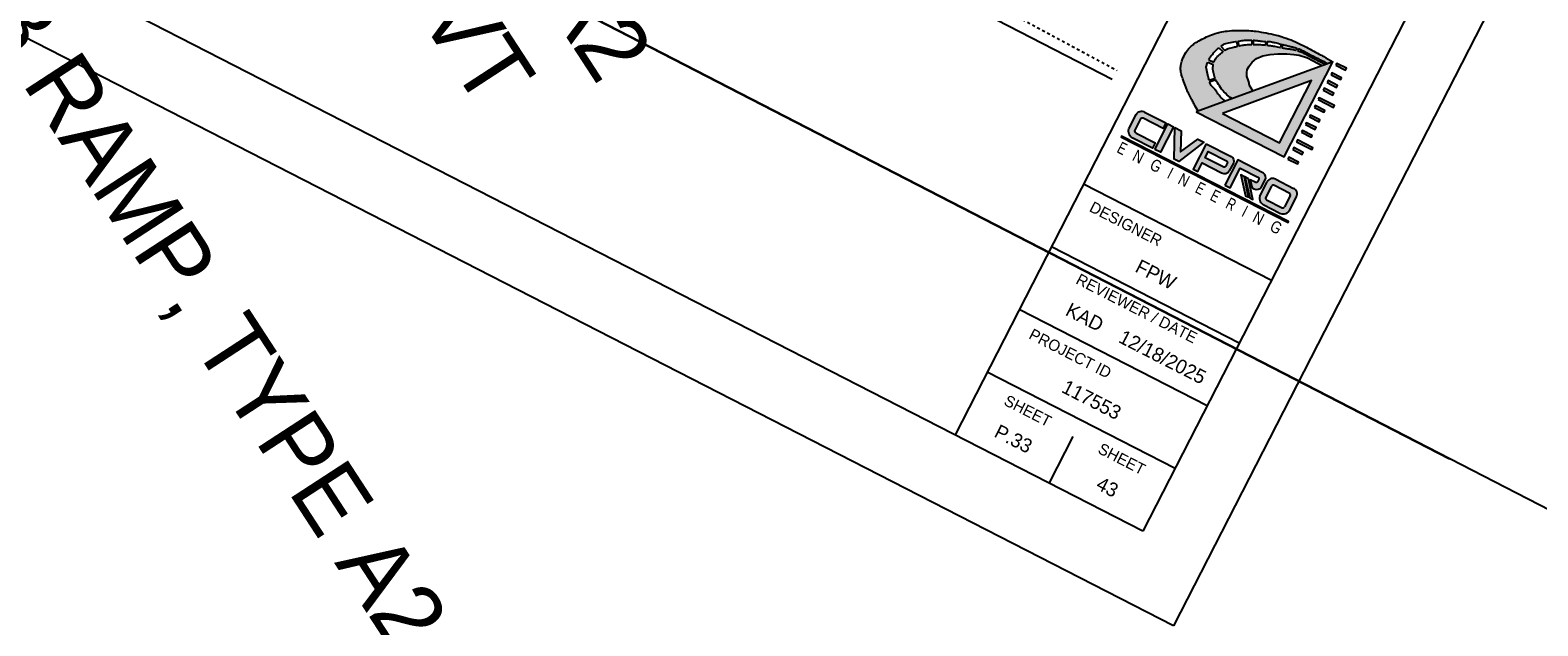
# Model space of a CAD drawing. Header units: feet. Extents: x 2248849 to 2249137, y 438386 to 438611.
# Tile 4 of 10: x 2248960 to 2249014, y 438386 to 438407. Entities that reach past the tile are written whole.
import ezdxf
from ezdxf import colors
from ezdxf.entities.mleader import LeaderData, LeaderLine
from ezdxf.enums import TextEntityAlignment as Align
from ezdxf.math import Vec2, Vec3

# ---------------------------------------------------------------- set-up
doc = ezdxf.new("R2010")
doc.units = ezdxf.units.FT
doc.header["$MEASUREMENT"] = 0
doc.linetypes.add('OhDOT_USTN5', pattern=[0.11, 0.055, -0.055])
doc.linetypes.add('rowex', pattern=[0])
for name, color, linetype in [('GE_P_CL_Text', 7, 'Continuous'), ('PV_X_Walk', 120, 'OhDOT_USTN5'), ('RW_X_Fee_RW', 6, 'rowex'), ('SH_Border', 7, 'Continuous'), ('SH_Data', 7, 'Continuous'), ('SHT_LOGO_BLACK', 7, 'Continuous'), ('SHT_LOGO_BLUE', 160, 'Continuous'), ('SHT_LOGO_GREY', 9, 'Continuous'), ('TX_P_20', 7, 'Continuous')]:
    doc.layers.add(name, color=color, linetype=linetype)
doc.styles.add('OHDOTSymbols', font='arial.ttf')
doc.styles.add('Slanted-Normal', font='font31.shx', dxfattribs={"height": 0.12})
doc.styles.get("Standard").update_dxf_attribs({"font": 'arial.ttf'})
doc.styles.add('Straight-Normal', font='font30.shx', dxfattribs={"height": 0.14})
doc.styles.add('Straight-Sub Title', font='font30.shx', dxfattribs={"height": 0.17})

msp = doc.modelspace()

# ---------------------------------------------------------------- hatches: boundary and pattern name
at = {"layer": 'SHT_LOGO_BLACK', "linetype": 'Continuous'}
h = msp.add_hatch(color=256, dxfattribs=at)
h.dxf.hatch_style = 1
h.paths.add_polyline_path([(2249001.857, 438404.917, -0.010054), (2249001.845, 438404.948), (2249002.063, 438405.025, 0.003974), (2249002.074, 438404.998, 0.040776), (2249002.091, 438404.964, 0.006066), (2249002.229, 438404.748, 0.061249), (2249002.406, 438404.54, 0.038297), (2249002.644, 438404.352), (2249003.386, 438404.624), (2249003.268, 438404.815), (2249003.242, 438404.945), (2249003.168, 438405.151), (2249003.164, 438405.269), (2249003.181, 438405.383), (2249003.247, 438405.5), (2249003.353, 438405.649), (2249003.512, 438405.778), (2249003.735, 438405.873), (2249003.999, 438405.923), (2249004.268, 438405.937), (2249004.59, 438405.94), (2249004.838, 438405.924), (2249005.029, 438405.89), (2249005.325, 438405.796), (2249005.707, 438405.6), (2249005.848, 438405.525), (2249005.958, 438405.565, -0.000418), (2249005.758, 438405.669, -0.000949), (2249005.651, 438405.725, -0.000351), (2249005.345, 438405.885, 0.00107), (2249005.244, 438405.938, 0.017555), (2249005.117, 438405.999, 0.017743), (2249004.987, 438406.05, 0.003592), (2249004.971, 438406.055), (2249004.99, 438406.132, -0.03869), (2249005.028, 438406.117, -0.000239), (2249005.053, 438406.104, 0.000026), (2249005.282, 438405.987, 0.000048), (2249005.623, 438405.812, 0.000037), (2249006.044, 438405.597), (2249006.218, 438405.66, 0.003624), (2249005.9, 438405.846, 0.007413), (2249005.742, 438405.933, 0.000904), (2249005.22, 438406.212, 0.00451), (2249005.115, 438406.266, 0.019073), (2249004.82, 438406.402, 0.017331), (2249004.487, 438406.527, 0.019514), (2249004.209, 438406.608, 0.015338), (2249003.85, 438406.687, 0.012204), (2249003.496, 438406.744, 0.017423), (2249003.245, 438406.769, 0.014015), (2249003.062, 438406.776, 0.009535), (2249002.792, 438406.774, 0.020378), (2249002.473, 438406.752, 0.02598), (2249002.225, 438406.711, 0.027565), (2249002.045, 438406.662, 0.018891), (2249001.791, 438406.566, 0.020789), (2249001.571, 438406.462, 0.020828), (2249001.36, 438406.34, 0.034599), (2249001.226, 438406.241, 0.032145), (2249001.097, 438406.117, 0.062269), (2249000.969, 438405.936, 0.050433), (2249000.866, 438405.683, 0.025118), (2249000.821, 438405.496, 0.057831), (2249000.815, 438405.412, 0.025804), (2249000.827, 438405.286, 0.04348), (2249000.844, 438405.213, 0.002738), (2249000.883, 438405.097, 0.002118), (2249000.936, 438404.948, 0.001598), (2249001.022, 438404.705, 0.006576), (2249001.044, 438404.647, 0.02396), (2249001.052, 438404.63, 0.001113), (2249001.236, 438404.269, 0.009085), (2249001.307, 438404.135, 0.004888), (2249001.436, 438403.91), (2249002.412, 438404.267, -0.03184), (2249002.29, 438404.353, -0.071165), (2249002.181, 438404.469, -0.016789), (2249002.105, 438404.586, 0.028454), (2249002.059, 438404.653, 0.050722), (2249001.969, 438404.748, -0.071433), (2249001.908, 438404.817, -0.049376)])
h.paths.add_polyline_path([(2249001.826, 438405.011, -0.010823), (2249001.817, 438405.046, -0.001747), (2249001.795, 438405.149, 0.001596), (2249001.771, 438405.261, 0.003876), (2249001.746, 438405.37, -0.006206), (2249001.731, 438405.438, -0.097322), (2249001.73, 438405.484, -0.038974), (2249001.76, 438405.596, -0.011737), (2249001.778, 438405.644), (2249001.977, 438405.565, 0.028633), (2249001.963, 438405.471, 0.056422), (2249001.965, 438405.389, 0.018655), (2249001.982, 438405.285, 0.019312), (2249002.007, 438405.187, 0.013666), (2249002.038, 438405.091, 0.001157), (2249002.041, 438405.083)], flags=16)
h.paths.add_polyline_path([(2249001.999, 438405.644), (2249001.817, 438405.729, -0.015908), (2249001.845, 438405.779, -0.022838), (2249001.905, 438405.869, -0.018474), (2249001.989, 438405.974, -0.026037), (2249002.084, 438406.075, -0.016666), (2249002.178, 438406.158), (2249002.325, 438406.018, 0.001651), (2249002.306, 438406.004, 0.015544), (2249002.209, 438405.927, 0.016487), (2249002.123, 438405.849, 0.075188), (2249002.041, 438405.741, 0.042887)], flags=16)
h.paths.add_polyline_path([(2249002.385, 438406.062), (2249002.246, 438406.212, -0.024038), (2249002.341, 438406.275, -0.06415), (2249002.42, 438406.309, -0.021969), (2249002.521, 438406.333, -0.008749), (2249002.777, 438406.378, -0.000355), (2249002.799, 438406.381), (2249002.834, 438406.209, 0.002531), (2249002.704, 438406.178, 0.006928), (2249002.51, 438406.128, 0.028635), (2249002.464, 438406.112, 0.053806), (2249002.435, 438406.096, 0.004266)], flags=16)
h.paths.add_polyline_path([(2249002.881, 438406.22), (2249002.845, 438406.388, -0.00319), (2249003.04, 438406.417, -0.013578), (2249003.123, 438406.426, -0.029845), (2249003.286, 438406.43, -0.004092), (2249003.341, 438406.428), (2249003.349, 438406.273, 0.013659), (2249003.142, 438406.265, 0.029225), (2249003.006, 438406.247, 0.009297), (2249002.913, 438406.228, 0.000639)], flags=16)
h.paths.add_polyline_path([(2249003.397, 438406.274), (2249003.389, 438406.425, -0.011307), (2249003.542, 438406.411, -0.010591), (2249003.661, 438406.396, 0.011749), (2249003.769, 438406.382, 0.016183), (2249003.843, 438406.376), (2249003.831, 438406.255, 0.017905), (2249003.653, 438406.269, 0.011223)], flags=16)
h.paths.add_polyline_path([(2249003.875, 438406.25), (2249003.89, 438406.375, 0.010824), (2249003.94, 438406.376, -0.05835), (2249004.049, 438406.368, -0.01154), (2249004.162, 438406.344, -0.00345), (2249004.387, 438406.289), (2249004.368, 438406.168, 0.012845), (2249004.148, 438406.212, 0.008036), (2249004.005, 438406.234, 0.004709)], flags=16)
h.paths.add_polyline_path([(2249004.417, 438406.158), (2249004.44, 438406.275, -0.000481), (2249004.587, 438406.237, 0.000864), (2249004.655, 438406.22, 0.00468), (2249004.762, 438406.193, -0.004072), (2249004.885, 438406.163, -0.008774), (2249004.943, 438406.147), (2249004.923, 438406.07, 0.005656), (2249004.897, 438406.077, 0.0202), (2249004.809, 438406.097, 0.019573), (2249004.69, 438406.114, -0.017067), (2249004.554, 438406.132, -0.007865)], flags=16)
h = msp.add_hatch(color=256, dxfattribs=at)
h.dxf.hatch_style = 1
h.paths.add_polyline_path([(2249004.625, 438402.207), (2249004.966, 438402.032), (2249004.999, 438402.098), (2249004.659, 438402.272)])
h.paths.add_polyline_path([(2249004.832, 438402.61), (2249004.798, 438402.544), (2249005.139, 438402.37), (2249005.172, 438402.435)])
h.paths.add_polyline_path([(2249005.483, 438402.54), (2249005.517, 438402.605), (2249004.973, 438402.884), (2249004.934, 438402.821)])
h.paths.add_polyline_path([(2249005.146, 438403.222), (2249005.112, 438403.156), (2249005.452, 438402.982), (2249005.486, 438403.047)])
h.paths.add_polyline_path([(2249005.252, 438403.429), (2249005.592, 438403.255), (2249005.626, 438403.32), (2249005.285, 438403.495)])
h.paths.add_polyline_path([(2249005.426, 438403.769), (2249005.393, 438403.704), (2249005.733, 438403.529), (2249005.766, 438403.595)])
h.paths.add_polyline_path([(2249005.599, 438404.107), (2249005.566, 438404.041), (2249005.906, 438403.867), (2249005.939, 438403.932)])
h.paths.add_polyline_path([(2249006.251, 438404.038), (2249006.284, 438404.103), (2249005.74, 438404.382), (2249005.701, 438404.319)])
h.paths.add_polyline_path([(2249006.22, 438404.48), (2249006.253, 438404.546), (2249005.913, 438404.72), (2249005.88, 438404.654)])
h.paths.add_polyline_path([(2249006.053, 438404.992), (2249006.019, 438404.926), (2249006.359, 438404.752), (2249006.393, 438404.818)])
h.paths.add_polyline_path([(2249006.499, 438405.025), (2249006.533, 438405.091), (2249006.193, 438405.265), (2249006.159, 438405.199)])
h.paths.add_polyline_path([(2249006.672, 438405.363), (2249006.706, 438405.428), (2249006.365, 438405.602), (2249006.332, 438405.537)])
at = {"layer": 'SHT_LOGO_BLUE'}
h = msp.add_hatch(color=256, dxfattribs=at)
h.dxf.hatch_style = 1
h.paths.add_polyline_path([(2248999.387, 438403.616, -0.44246), (2248999.491, 438403.655), (2249000.194, 438403.295), (2249000.291, 438403.486), (2248999.54, 438403.871, 0.436831), (2248999.237, 438403.786), (2248998.976, 438403.277, 0.355742), (2248999.119, 438402.952), (2248999.822, 438402.592), (2248999.918, 438402.779), (2248999.233, 438403.13, -0.466077), (2248999.19, 438403.232)])
h.paths.add_polyline_path([(2249000.56, 438403.353), (2249000.366, 438403.452), (2248999.902, 438402.547), (2249000.099, 438402.453)])
h.paths.add_polyline_path([(2249000.587, 438402.201), (2249000.751, 438402.117), (2249001.636, 438402.8), (2249001.426, 438402.908), (2249000.814, 438402.465), (2249000.832, 438403.21), (2249000.616, 438403.321)])
h.paths.add_polyline_path([(2249001.581, 438402.067), (2249002.272, 438401.713, 0.384335), (2249002.546, 438401.786), (2249002.69, 438402.06, 0.413942), (2249002.614, 438402.297), (2249001.729, 438402.75), (2249001.267, 438401.848), (2249001.427, 438401.767)])
h.paths.add_polyline_path([(2249001.688, 438402.253), (2249001.799, 438402.471), (2249002.441, 438402.142, -0.363757), (2249002.475, 438402.061, -0.087868), (2249002.42, 438401.953, -0.553906), (2249002.324, 438401.927)], flags=16)
h.paths.add_polyline_path([(2249003.489, 438401.369), (2249003.291, 438401.47), (2249003.355, 438401.183), (2249003.421, 438401.149, 0.37317), (2249003.695, 438401.217), (2249003.821, 438401.463, 0.37162), (2249003.762, 438401.706), (2249002.847, 438402.175), (2249002.388, 438401.279), (2249002.576, 438401.183), (2249002.937, 438401.887), (2249003.563, 438401.566, -0.38138), (2249003.592, 438401.49), (2249003.547, 438401.4, -0.307867)])
h.paths.add_polyline_path([(2249004.196, 438401.485, 0.436831), (2249003.892, 438401.4), (2249003.632, 438400.891, 0.355742), (2249003.775, 438400.566), (2249004.322, 438400.285, 0.355742), (2249004.67, 438400.359), (2249004.931, 438400.868, 0.436831), (2249004.822, 438401.164)])
h.paths.add_polyline_path([(2249004.676, 438400.998, -0.386521), (2249004.712, 438400.904), (2249004.518, 438400.525, -0.436448), (2249004.407, 438400.479), (2249003.889, 438400.744, -0.466076), (2249003.846, 438400.847), (2249004.042, 438401.231, -0.44246), (2249004.147, 438401.27)], flags=16)
h = msp.add_hatch(color=256, dxfattribs=at)
h.dxf.hatch_style = 1
h.paths.add_polyline_path([(2249003.232, 438401.501), (2249003.1, 438401.568), (2249003.273, 438400.826), (2249003.382, 438400.77)])
at = {"layer": 'SHT_LOGO_GREY'}
h = msp.add_hatch(color=256, dxfattribs=at)
h.dxf.hatch_style = 1
h.paths.add_polyline_path([(2249006.218, 438405.66), (2249001.367, 438403.885), (2249004.489, 438402.285)])
h.paths.add_polyline_path([(2249004.327, 438402.786), (2249002.309, 438403.821), (2249005.462, 438405)], flags=16)
h = msp.add_hatch(color=256, dxfattribs=at)
h.dxf.hatch_style = 1
h.paths.add_polyline_path([(2249003.084, 438401.577), (2249002.952, 438401.644), (2249003.124, 438400.902), (2249003.233, 438400.846)])

# ---------------------------------------------------------------- linework, layer by layer
at = {"layer": 'PV_X_Walk'}
msp.add_line((2248968.101, 438421.805, 1084.051), (2248998.555, 438405.353, 1084.051), dxfattribs=at)
at = {"layer": 'RW_X_Fee_RW'}
msp.add_line((2248998.383, 438405.035, 1083.62), (2248975.366, 438416.898, 1083.62), dxfattribs=at)
at = {"layer": 'SH_Border'}
for p, q in [((2249040.69, 438485.857, 2169.676), (2248992.807, 438392.411, 2169.676)), ((2249050.73, 438483.522, 2169.676), (2249000.566, 438385.626, 2169.676)), ((2249047.365, 438482.437, 2169.676), (2248999.481, 438388.991, 2169.676)), ((2248999.481, 438388.991, 2169.676), (2248852.638, 438464.237, 2169.676)), ((2249000.566, 438385.626, 2169.676), (2248849.273, 438463.152, 2169.676)), ((2249004.042, 438397.891, 2169.676), (2248997.367, 438401.311, 2169.676)), ((2249002.902, 438395.666, 2169.676), (2248996.227, 438399.086, 2169.676)), ((2249001.761, 438393.441, 2169.676), (2248995.087, 438396.861, 2169.676)), ((2249000.621, 438391.216, 2169.676), (2248993.947, 438394.636, 2169.676)), ((2248996.989, 438392.35, 2169.676), (2248996.144, 438390.701, 2169.676))]:
    msp.add_line(p, q, dxfattribs=at)
at = {"layer": 'SHT_LOGO_BLACK'}
for p, q in [((2249002.799, 438406.381, -1893.899), (2249002.834, 438406.209, -1893.899)), ((2249002.845, 438406.388, -1893.899), (2249002.881, 438406.22, -1893.899)), ((2249003.341, 438406.428, -1893.899), (2249003.349, 438406.273, -1893.899)), ((2249003.389, 438406.425, -1893.899), (2249003.397, 438406.274, -1893.899))]:
    msp.add_line(p, q, dxfattribs=at)
for points in [[(2249001.436, 438403.91, -0.004888), (2249001.307, 438404.135, -0.009085), (2249001.236, 438404.269, -0.001113), (2249001.052, 438404.63, -0.02396), (2249001.044, 438404.647, -0.006576), (2249001.022, 438404.705, -0.001598), (2249000.936, 438404.948, -0.002118), (2249000.883, 438405.097, -0.002738), (2249000.844, 438405.213, -0.04348), (2249000.827, 438405.286, -0.025804), (2249000.815, 438405.412, -0.057831), (2249000.821, 438405.496, -0.025118), (2249000.866, 438405.683, -0.050433), (2249000.969, 438405.936, -0.062269), (2249001.097, 438406.117, -0.032145), (2249001.226, 438406.241, -0.034599), (2249001.36, 438406.34, -0.020828), (2249001.571, 438406.462, -0.020789), (2249001.791, 438406.566, -0.018891), (2249002.045, 438406.662, -0.027565), (2249002.225, 438406.711, -0.02598), (2249002.473, 438406.752, -0.020378), (2249002.792, 438406.774, -0.009535), (2249003.062, 438406.776, -0.014015), (2249003.245, 438406.769, -0.017423), (2249003.496, 438406.744, -0.012204), (2249003.85, 438406.687, -0.015338), (2249004.209, 438406.608, -0.019514), (2249004.487, 438406.527, -0.017331), (2249004.82, 438406.402, -0.019073), (2249005.115, 438406.266, -0.00451), (2249005.22, 438406.212, -0.000904), (2249005.742, 438405.933, -0.007413), (2249005.9, 438405.846, -0.003624), (2249006.218, 438405.66)], [(2249002.246, 438406.212, -0.024038), (2249002.341, 438406.275, -0.06415), (2249002.42, 438406.309, -0.021969), (2249002.521, 438406.333, -0.008749), (2249002.777, 438406.378, -0.000355), (2249002.799, 438406.381, -0.013578)], [(2249002.845, 438406.388, -0.00319), (2249003.04, 438406.417, -0.013578), (2249003.123, 438406.426, -0.029845), (2249003.286, 438406.43, -0.004092), (2249003.341, 438406.428, -0.010591)], [(2249002.881, 438406.22, -0.000639), (2249002.913, 438406.228, -0.009297), (2249003.006, 438406.247, -0.029225), (2249003.142, 438406.265, -0.013659), (2249003.349, 438406.273, -0.011561)], [(2249003.389, 438406.425, -0.011307), (2249003.542, 438406.411, -0.010591), (2249003.661, 438406.396, 0.011749), (2249003.769, 438406.382, 0.016183), (2249003.843, 438406.376, -0.05835)], [(2249003.397, 438406.274, -0.011223), (2249003.653, 438406.269, -0.017453), (2249003.827, 438406.256, -0.000163), (2249003.831, 438406.255, -0.008036)], [(2249003.89, 438406.375, 0.010824), (2249003.94, 438406.376, -0.05835), (2249004.049, 438406.368, -0.01154), (2249004.162, 438406.344, -0.00345), (2249004.387, 438406.289, -0.000438)], [(2249004.44, 438406.275, -0.0002), (2249004.453, 438406.272, -0.000438), (2249004.587, 438406.237, 0.000864), (2249004.655, 438406.22, 0.00468), (2249004.762, 438406.193, -0.004072), (2249004.885, 438406.163, -0.008774), (2249004.943, 438406.147, -0.040254)], [(2249001.817, 438405.729, -0.015908), (2249001.845, 438405.779, -0.022838), (2249001.905, 438405.869, -0.018474), (2249001.989, 438405.974, -0.026037), (2249002.084, 438406.075, -0.016666), (2249002.178, 438406.158, -0.03409)], [(2249001.999, 438405.644, -0.042886), (2249002.041, 438405.741, -0.075188), (2249002.123, 438405.849, -0.016487), (2249002.209, 438405.927, -0.015544), (2249002.306, 438406.004, -0.001651), (2249002.325, 438406.018, -0.053806)], [(2249002.385, 438406.062, -0.004266), (2249002.435, 438406.096, -0.053806), (2249002.464, 438406.112, -0.028635), (2249002.51, 438406.128, -0.006928), (2249002.704, 438406.178, -0.002531), (2249002.834, 438406.209, -0.009297)], [(2249003.875, 438406.25, -0.004709), (2249004.005, 438406.234, -0.008036), (2249004.148, 438406.212, -0.011799), (2249004.35, 438406.172, 0.001031), (2249004.368, 438406.168, 0.017067)], [(2249004.417, 438406.158, 0.007865), (2249004.554, 438406.132, 0.017067), (2249004.69, 438406.114, -0.019573), (2249004.809, 438406.097, -0.0202), (2249004.897, 438406.077, -0.005656), (2249004.923, 438406.07, -0.017743)], [(2249004.971, 438406.055, -0.003592), (2249004.987, 438406.05, -0.017743), (2249005.117, 438405.999, -0.017555), (2249005.244, 438405.938, -0.00107), (2249005.345, 438405.885, 0.000351), (2249005.651, 438405.725, 0.000949), (2249005.758, 438405.669, 0.000418), (2249005.958, 438405.565)], [(2249004.99, 438406.132, -0.03869), (2249005.028, 438406.117, -0.000239), (2249005.053, 438406.104, 0.000026), (2249005.282, 438405.987, 0.000048), (2249005.623, 438405.812, 0.000037), (2249006.044, 438405.597)], [(2249001.826, 438405.011, -0.010823), (2249001.817, 438405.046, -0.001747), (2249001.795, 438405.149, 0.001596), (2249001.771, 438405.261, 0.003876), (2249001.746, 438405.37, -0.006206), (2249001.731, 438405.438, -0.097322), (2249001.73, 438405.484, -0.038974), (2249001.76, 438405.596, -0.011737), (2249001.778, 438405.644, -0.026776)], [(2249002.041, 438405.083, -0.001157), (2249002.038, 438405.091, -0.013666), (2249002.007, 438405.187, -0.019312), (2249001.982, 438405.285, -0.018655), (2249001.965, 438405.389, -0.056422), (2249001.963, 438405.471, -0.028633), (2249001.977, 438405.565, -0.064453)], [(2249002.412, 438404.267, -0.03184), (2249002.29, 438404.353, -0.071165), (2249002.181, 438404.469, -0.016789), (2249002.105, 438404.586, 0.028454), (2249002.059, 438404.653, 0.050722), (2249001.969, 438404.748, -0.071433), (2249001.908, 438404.817, -0.049376), (2249001.857, 438404.917, -0.010054), (2249001.845, 438404.948, -0.001747)], [(2249002.644, 438404.352, -0.038297), (2249002.406, 438404.54, -0.061249), (2249002.229, 438404.748, -0.006066), (2249002.091, 438404.964, -0.040776), (2249002.074, 438404.998, -0.003974), (2249002.063, 438405.025, -0.013666)]]:
    msp.add_lwpolyline(points, format="xyb", dxfattribs=at)
at = {"layer": 'SHT_LOGO_BLACK', "elevation": -1893.899}
for points in [[(2249003.843, 438406.376), (2249003.831, 438406.255)], [(2249003.89, 438406.375), (2249003.875, 438406.25)], [(2249004.387, 438406.289), (2249004.368, 438406.168)], [(2249004.44, 438406.275), (2249004.417, 438406.158)], [(2249002.178, 438406.158), (2249002.325, 438406.018)], [(2249002.246, 438406.212), (2249002.385, 438406.062)], [(2249003.386, 438404.624), (2249003.268, 438404.815), (2249003.242, 438404.945), (2249003.168, 438405.151), (2249003.164, 438405.269), (2249003.181, 438405.383), (2249003.247, 438405.5), (2249003.353, 438405.649), (2249003.512, 438405.778), (2249003.735, 438405.873), (2249003.999, 438405.923), (2249004.268, 438405.937), (2249004.59, 438405.94), (2249004.838, 438405.924), (2249005.029, 438405.89), (2249005.325, 438405.796), (2249005.707, 438405.6), (2249005.848, 438405.525)], [(2249004.943, 438406.147), (2249004.923, 438406.07)], [(2249004.99, 438406.132), (2249004.971, 438406.055)], [(2249001.778, 438405.644), (2249001.977, 438405.565)], [(2249001.817, 438405.729), (2249001.999, 438405.644)], [(2249001.826, 438405.011), (2249002.041, 438405.083)], [(2249001.845, 438404.948), (2249002.063, 438405.025)]]:
    msp.add_lwpolyline(points, dxfattribs=at)
at = {"layer": 'SHT_LOGO_BLACK', "linetype": 'Continuous', "elevation": -1893.899}
for points in [[(2249006.159, 438405.199), (2249006.499, 438405.025), (2249006.533, 438405.091), (2249006.193, 438405.265)], [(2249006.332, 438405.537), (2249006.672, 438405.363), (2249006.706, 438405.428), (2249006.365, 438405.602)], [(2249005.88, 438404.654), (2249006.22, 438404.48), (2249006.253, 438404.546), (2249005.913, 438404.72)], [(2249006.019, 438404.926), (2249006.359, 438404.752), (2249006.393, 438404.818), (2249006.053, 438404.992)], [(2249005.701, 438404.319), (2249006.251, 438404.038), (2249006.284, 438404.103), (2249005.74, 438404.382)], [(2249005.393, 438403.704), (2249005.733, 438403.529), (2249005.766, 438403.595), (2249005.426, 438403.769)], [(2249005.566, 438404.041), (2249005.906, 438403.867), (2249005.939, 438403.932), (2249005.599, 438404.107)], [(2249005.112, 438403.156), (2249005.452, 438402.982), (2249005.486, 438403.047), (2249005.146, 438403.222)], [(2249005.252, 438403.429), (2249005.592, 438403.255), (2249005.626, 438403.32), (2249005.285, 438403.495)], [(2249004.798, 438402.544), (2249005.139, 438402.37), (2249005.172, 438402.435), (2249004.832, 438402.61)], [(2249004.934, 438402.821), (2249005.483, 438402.54), (2249005.517, 438402.605), (2249004.973, 438402.884)], [(2249004.625, 438402.207), (2249004.966, 438402.032), (2249004.999, 438402.098), (2249004.659, 438402.272)]]:
    msp.add_lwpolyline(points, close=True, dxfattribs=at)
at = {"layer": 'SHT_LOGO_BLACK', "elevation": 2169.676}
msp.add_lwpolyline([(2248998.697, 438402.998), (2249004.632, 438399.956), (2249004.645, 438399.983), (2248998.712, 438403.023)], close=True, dxfattribs=at)
at = {"layer": 'SHT_LOGO_BLUE'}
for p, q in [((2249004.196, 438401.485, 2169.676), (2249004.822, 438401.164, 2169.676)), ((2249003.632, 438400.891, 2169.676), (2249003.892, 438401.4, 2169.676)), ((2249004.049, 438401.243, 2169.676), (2249003.846, 438400.847, 2169.676)), ((2249004.676, 438400.998, 2169.676), (2249004.147, 438401.27, 2169.676)), ((2249004.322, 438400.285, 2169.676), (2249003.775, 438400.566, 2169.676)), ((2249003.889, 438400.744, 2169.676), (2249004.4, 438400.482, 2169.676)), ((2249004.712, 438400.904, 2169.676), (2249004.509, 438400.507, 2169.676)), ((2249004.67, 438400.359, 2169.676), (2249004.931, 438400.868, 2169.676))]:
    msp.add_line(p, q, dxfattribs=at)
at = {"layer": 'SHT_LOGO_BLUE', "elevation": 2169.676}
for points in [[(2248999.233, 438403.13), (2248999.918, 438402.779), (2248999.822, 438402.592), (2248999.119, 438402.952, -0.355742), (2248998.976, 438403.277), (2248999.237, 438403.786, -0.436831), (2248999.54, 438403.871), (2249000.291, 438403.486), (2249000.194, 438403.295), (2248999.491, 438403.655, 0.386521), (2248999.393, 438403.629), (2248999.19, 438403.232, 0.466077), (2248999.233, 438403.13, -0.087106)], [(2249001.729, 438402.75), (2249002.614, 438402.297, -0.413942), (2249002.69, 438402.06), (2249002.546, 438401.786)], [(2249002.324, 438401.927), (2249001.688, 438402.253), (2249001.799, 438402.471), (2249002.441, 438402.142, -0.363757), (2249002.475, 438402.061, -0.087868), (2249002.42, 438401.953, -0.553906), (2249002.324, 438401.927, 0.590972)], [(2249002.388, 438401.279), (2249002.576, 438401.183), (2249002.937, 438401.887), (2249003.563, 438401.566, -0.38138), (2249003.592, 438401.49), (2249003.547, 438401.4, -0.307867), (2249003.489, 438401.369), (2249003.291, 438401.47), (2249003.355, 438401.183), (2249003.421, 438401.149, 0.37317), (2249003.695, 438401.217), (2249003.821, 438401.463, 0.37162), (2249003.762, 438401.706), (2249002.847, 438402.175), (2249002.388, 438401.279)]]:
    msp.add_lwpolyline(points, format="xyb", dxfattribs=at)
for points in [[(2248999.902, 438402.547), (2249000.366, 438403.452), (2249000.56, 438403.353), (2249000.099, 438402.453)], [(2249000.616, 438403.321), (2249000.832, 438403.21), (2249000.814, 438402.465), (2249001.426, 438402.908), (2249001.636, 438402.8), (2249000.751, 438402.117), (2249000.587, 438402.201)]]:
    msp.add_lwpolyline(points, close=True, dxfattribs=at)
for points in [[(2249001.729, 438402.75), (2249001.267, 438401.848), (2249001.427, 438401.767), (2249001.581, 438402.067), (2249002.272, 438401.713)], [(2249003.232, 438401.501), (2249003.1, 438401.568), (2249003.273, 438400.826), (2249003.382, 438400.77), (2249003.232, 438401.501)]]:
    msp.add_lwpolyline(points, dxfattribs=at)
at = {"layer": 'SHT_LOGO_BLUE'}
for centre, radius, start, end in [((2249002.368, 438401.901, 2169.676), 0.211, 242.8683, 326.9624), ((2249004.084, 438401.302, 2169.676), 0.215, 58.4795, 152.8683), ((2249004.112, 438401.203, 2169.676), 0.0752, 62.8683, 147.3985), ((2249004.642, 438400.931, 2169.676), 0.0752, 338.3381, 62.8683), ((2249004.739, 438400.966, 2169.676), 0.215, 332.8683, 67.2571), ((2249003.903, 438400.816, 2169.676), 0.281, 164.5379, 242.8683), ((2249003.91, 438400.814, 2169.676), 0.0725, 152.8683, 252.8248), ((2249004.441, 438400.553, 2169.676), 0.0817, 240.0476, 325.7325), ((2249004.451, 438400.536, 2169.676), 0.281, 242.8683, 321.1987)]:
    msp.add_arc(centre, radius, start, end, dxfattribs=at)
at = {"layer": 'SHT_LOGO_GREY'}
for points, elevation in [([(2249001.367, 438403.885), (2249004.489, 438402.285), (2249006.218, 438405.66), (2249001.367, 438403.885)], -1893.899), ([(2249003.084, 438401.577), (2249002.952, 438401.644), (2249003.124, 438400.902), (2249003.233, 438400.846), (2249003.084, 438401.577)], 2169.676)]:
    msp.add_lwpolyline(points, dxfattribs=dict(at, elevation=elevation))
at = {"layer": 'SHT_LOGO_GREY', "elevation": -1893.899}
msp.add_lwpolyline([(2249002.309, 438403.821), (2249004.327, 438402.786), (2249005.462, 438405)], close=True, dxfattribs=at)

# ---------------------------------------------------------------- texts
at = {"layer": 'GE_P_CL_Text', "char_height": 2.4, "width": 57.4825, "attachment_point": 1, "rotation": 303.0845, "style": 'Slanted-Normal'}
for s, insert in [("END CURB RAMP, TYPE A2\\PHEIGHT FLUSH WITH P'VT\\PSTA. 1+00.00\\P48.95' LT, 1084.59", (2248959.286, 438441.188, 2172.87)), ("BEGIN CURB RAMP, TYPE A2\\PSTA. 1+00.00\\P58.29' LT, 1084.76", (2248950.271, 438423.695, 2172.87))]:
    msp.add_mtext(s, dxfattribs=dict(at, insert=insert))
at = {"layer": 'SH_Data', "color": 7, "linetype": 'Continuous', "style": 'Straight-Normal'}
for s, p in [('DESIGNER', (2248998.875, 438399.906, 2169.676)), ('REVIEWER / DATE', (2248999.258, 438396.9, 2169.676)), ('PROJECT ID', (2248996.9, 438395.3, 2169.676)), ('SHEET', (2248995.392, 438393.263, 2169.676)), ('SHEET', (2248998.73, 438391.553, 2169.676))]:
    msp.add_text(s, height=0.4, rotation=332.8683, dxfattribs=at).set_placement(p, align=Align.MIDDLE_CENTER)
at = {"layer": 'SH_Data', "linetype": 'Continuous', "style": 'Straight-Sub Title'}
for s, p in [('FPW', (2248999.939, 438398.106, 2169.676)), ('KAD', (2248997.415, 438396.59, 2169.676)), ('12/18/2025', (2249000.178, 438395.175, 2169.676)), ('117553', (2248997.658, 438393.657, 2169.676)), ('P.33', (2248994.883, 438392.27, 2169.676)), ('43', (2248998.22, 438390.56, 2169.676))]:
    msp.add_text(s, height=0.5, rotation=332.8683, dxfattribs=at).set_placement(p, align=Align.MIDDLE_CENTER)
at = {"layer": 'SHT_LOGO_BLACK', "linetype": 'Continuous', "style": 'OHDOTSymbols'}
for s, width, p in [('E', 0.7, (2248998.743, 438402.586, 2182.68)), ('N', 0.8, (2248999.32, 438402.29, 2182.68)), ('G', 0.8, (2248999.945, 438401.97, 2182.68)), ('I', 0.7, (2249000.456, 438401.708, 2182.68)), ('N', 0.8, (2249000.936, 438401.462, 2182.68)), ('E', 0.7, (2249001.52, 438401.163, 2182.68)), ('E', 0.7, (2249002.049, 438400.892, 2182.68)), ('R', 0.7, (2249002.612, 438400.604, 2182.68)), ('I', 0.7, (2249003.101, 438400.353, 2182.68)), ('N', 0.8, (2249003.583, 438400.106, 2182.68)), ('G', 0.8, (2249004.209, 438399.785, 2182.68))]:
    msp.add_text(s, height=0.426, rotation=332.8683, dxfattribs=dict(at, width=width)).set_placement(p, align=Align.MIDDLE_CENTER)

# ---------------------------------------------------------------- leaders
at = {"layer": 'TX_P_20'}
ml = msp.add_multileader_mtext('Standard', dxfattribs=at)
ml.set_content('', color=256)
ml.set_leader_properties()
ml.build(insert=Vec2(0, 0))
ml.multileader.update_dxf_attribs({"dogleg_length": 2.2, "arrow_head_size": 2, "scale": 20})
ctx = ml.context
ctx.base_point, ctx.scale, ctx.char_height, ctx.arrow_head_size, ctx.landing_gap_size, ctx.plane_origin, ctx.plane_x_axis, ctx.plane_y_axis = Vec3(2249022.202, 438406.661, 2172.87), 20, 2, 2, 1.8, Vec3(2249024.65, 438450.014, 2172.87), Vec3(-0.888929, 0.458045), Vec3(-0.458045, -0.888929)
ctx.text_align_type = 2
notes = []
notes.append((ctx, [(1, (1, 1, 0), (2248979.889, 438428.464, 2172.87), (0.888929, -0.458045), 44, [(0, [(2248972.715, 438450.174, 2172.87)], 0, [])])]))
ctx.mtext.insert, ctx.mtext.text_direction, ctx.mtext.rotation, ctx.mtext.alignment, ctx.mtext.flow_direction = Vec3(2249020.144, 438406.596, 2172.87), Vec3(-0.888929, 0.458045), -3.14385, 3, 5
ml = msp.add_multileader_mtext('Standard', dxfattribs=at)
ml.set_content('', color=256)
ml.set_leader_properties()
ml.build(insert=Vec2(0, 0))
ml.multileader.update_dxf_attribs({"dogleg_length": 2.2, "arrow_head_size": 2, "scale": 20})
ctx = ml.context
ctx.base_point, ctx.scale, ctx.char_height, ctx.arrow_head_size, ctx.landing_gap_size, ctx.plane_origin, ctx.plane_x_axis, ctx.plane_y_axis = Vec3(2249027.034, 438405.123, 2172.87), 20, 2, 2, 1.8, Vec3(2249029.483, 438448.476, 2172.87), Vec3(-0.888929, 0.458045), Vec3(-0.458045, -0.888929)
ctx.text_align_type = 2
notes.append((ctx, [(1, (1, 1, 0), (2248984.721, 438426.926, 2172.87), (0.888929, -0.458045), 44, [(0, [(2248977.548, 438448.636, 2172.87)], 0, [])])]))
ctx.mtext.insert, ctx.mtext.text_direction, ctx.mtext.rotation, ctx.mtext.alignment, ctx.mtext.flow_direction = Vec3(2249024.976, 438405.059, 2172.87), Vec3(-0.888929, 0.458045), -3.14385, 3, 5
ml = msp.add_multileader_mtext('Standard', dxfattribs=at)
ml.set_content('', color=256)
ml.set_leader_properties()
ml.build(insert=Vec2(0, 0))
ml.multileader.update_dxf_attribs({"dogleg_length": 2.2, "arrow_head_size": 2, "scale": 20})
ctx = ml.context
ctx.base_point, ctx.scale, ctx.char_height, ctx.arrow_head_size, ctx.landing_gap_size, ctx.plane_origin, ctx.plane_x_axis, ctx.plane_y_axis = Vec3(2249013.569, 438389.91, 2172.87), 20, 2, 2, 1.8, Vec3(2249016.017, 438433.263, 2172.87), Vec3(-0.888929, 0.458045), Vec3(-0.458045, -0.888929)
ctx.text_align_type = 2
notes.append((ctx, [(1, (1, 1, 0), (2248971.256, 438411.713, 2172.87), (0.888929, -0.458045), 44, [(0, [(2248964.082, 438433.423, 2172.87)], 0, [])])]))
ctx.mtext.insert, ctx.mtext.text_direction, ctx.mtext.rotation, ctx.mtext.alignment, ctx.mtext.flow_direction = Vec3(2249011.511, 438389.845, 2172.87), Vec3(-0.888929, 0.458045), -3.14385, 3, 5
ml = msp.add_multileader_mtext('Standard', dxfattribs=at)
ml.set_content('', color=256)
ml.set_leader_properties()
ml.build(insert=Vec2(0, 0))
ml.multileader.update_dxf_attribs({"dogleg_length": 2.2, "arrow_head_size": 2, "scale": 20})
ctx = ml.context
ctx.base_point, ctx.scale, ctx.char_height, ctx.arrow_head_size, ctx.landing_gap_size, ctx.plane_origin, ctx.plane_x_axis, ctx.plane_y_axis = Vec3(2249018.019, 438387.63, 2172.87), 20, 2, 2, 1.8, Vec3(2249020.467, 438430.983, 2172.87), Vec3(-0.888929, 0.458045), Vec3(-0.458045, -0.888929)
ctx.text_align_type = 2
notes.append((ctx, [(1, (1, 1, 0), (2248975.706, 438409.433, 2172.87), (0.888929, -0.458045), 44, [(0, [(2248968.532, 438431.143, 2172.87)], 0, [])])]))
ctx.mtext.insert, ctx.mtext.text_direction, ctx.mtext.rotation, ctx.mtext.alignment, ctx.mtext.flow_direction = Vec3(2249015.961, 438387.566, 2172.87), Vec3(-0.888929, 0.458045), -3.14385, 3, 5
for ctx, leaders in notes:
    for number, flags, end, landing, length, lines in leaders:
        leader = LeaderData()
        leader.index, (leader.has_last_leader_line, leader.has_dogleg_vector, leader.attachment_direction) = number, flags
        leader.last_leader_point, leader.dogleg_vector, leader.dogleg_length = Vec3(end), Vec3(landing), length
        for number, points, colour, breaks in lines:
            line = LeaderLine()
            line.index, line.vertices, line.color, line.breaks = number, Vec3.list(points), colors.encode_raw_color(colour), breaks
            leader.lines.append(line)
        ctx.leaders.append(leader)

doc.saveas('drawing.dxf')
